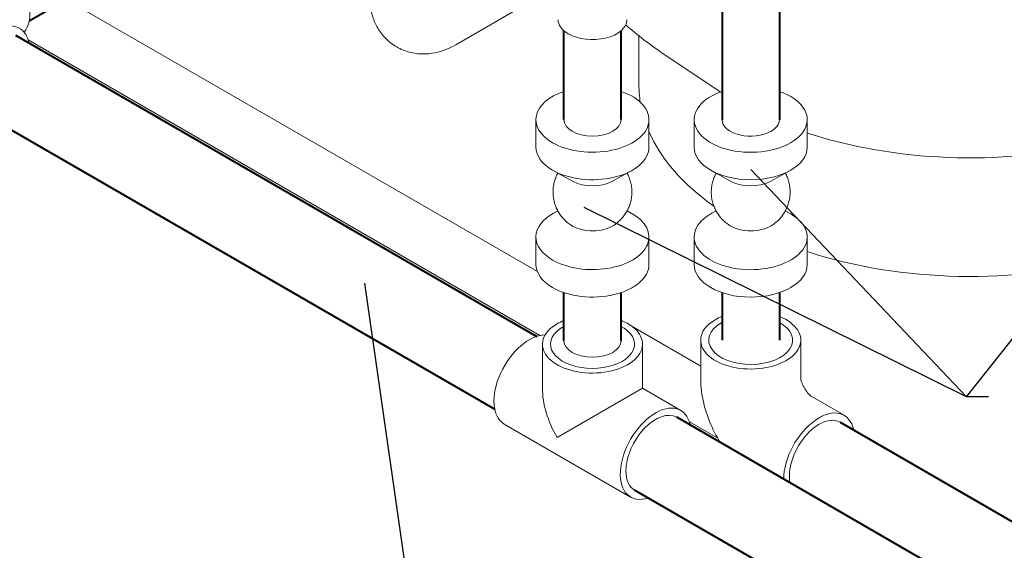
# Model space of a CAD drawing. Extents: x 4114239 to 5838486, y 780458 to 1383318.
# Tile 55 of 231: x 4353138 to 4355716, y 1052300 to 1053688. Entities that reach past the tile are written whole.
import ezdxf

# ---------------------------------------------------------------- set-up
doc = ezdxf.new("R2010")
doc.units = 0
doc.header["$MEASUREMENT"] = 0

msp = doc.modelspace()

# ---------------------------------------------------------------- linework, layer by layer
at = {"linetype": 'Continuous', "lineweight": 40, "extrusion": (5.55112e-17, 0.816497, 0.57735)}
for p, q in [((4353908.2818, 1054114.4735), (4353162.7881, 1053684.0625)), ((4354977.1558, 1053797.7533), (4354977.1558, 1053426.524)), ((4355127.1558, 1053797.7533), (4355127.1558, 1053426.524, 0)), ((4353127.2177, 1053647.3146, 0), (4354491.8033, 1052859.4708)), ((4354562.8366, 1053426.6812), (4354562.8366, 1053659.3058)), ((4354712.8366, 1053426.6812), (4354712.8366, 1053659.3058)), ((4353017.2177, 1053456.789, 0), (4354381.8033, 1052668.9452)), ((4354562.8366, 1052848.3652, 0), (4354562.8366, 1052974.1632)), ((4354712.8366, 1052848.3652), (4354712.8366, 1052974.1632, 0)), ((4354977.1558, 1052974.006), (4354977.1558, 1052849.7425, 0)), ((4355127.1558, 1052974.006), (4355127.1558, 1052849.7425, 0)), ((4356882.3899, 1051479.265), (4354858.2996, 1052647.874)), ((4355286.1952, 1052634.8999, 0), (4356893.9997, 1051706.6336)), ((4356772.3899, 1051288.7394), (4354748.2996, 1052457.3484))]:
    msp.add_line(p, q, dxfattribs=at)
at = {"color": 0, "linetype": 'Continuous', "lineweight": 0, "extrusion": (5.55112e-17, 0.816497, 0.57735)}
for p, q in [((4354542.9841, 1053774.4653), (4354280.024, 1053622.6452)), ((4353260.8518, 1053740.6796), (4354493.4611, 1053029.0323, 0)), ((4354759.4497, 1053517.4613, 0), (4354759.4497, 1053645.8184)), ((4354500.3068, 1052861.7806), (4353160.5367, 1053635.2973, 0)), ((4354969.4635, 1053500.8716), (4354824.3758, 1053598.2394)), ((4354489.8366, 1053426.6812, 0), (4354489.8366, 1053354.8295, 0)), ((4354785.8366, 1053426.6812), (4354785.8366, 1053354.8295)), ((4354904.1558, 1053426.524, 0), (4354904.1558, 1053354.6723, 0)), ((4355200.1558, 1053426.524, 0), (4355200.1558, 1053354.6723, 0)), ((4354587.0058, 1053264.9922), (4354536.1749, 1053292.7304, 0)), ((4354688.6675, 1053264.9922), (4354739.4983, 1053292.7304, 0)), ((4355001.3249, 1053264.835, 0), (4354950.494, 1053292.5732)), ((4355102.9866, 1053264.835), (4355153.8175, 1053292.5732)), ((4354547.2051, 1053187.7967), (4354536.1749, 1053181.7776)), ((4354728.4682, 1053187.7967, 0), (4354739.4983, 1053181.7776, 0)), ((4354961.5242, 1053187.6396), (4354950.494, 1053181.6204, 0)), ((4355142.7873, 1053187.6395), (4355153.8175, 1053181.6204, 0)), ((4354489.8366, 1053119.6785, 0), (4354489.8366, 1053047.8268)), ((4354785.8366, 1053119.6785), (4354785.8366, 1053047.8268, 0)), ((4354904.1558, 1053119.5213), (4354904.1558, 1053047.6696, 0)), ((4355200.1558, 1053119.5213), (4355200.1558, 1053047.6696, 0)), ((4354712.8366, 1052902.3758), (4354721.2311, 1052897.5292, 0)), ((4354738.8631, 1052887.3494), (4354921.1558, 1052782.1027, 0)), ((4354506.8366, 1052723.7742, 0), (4354506.8366, 1052839.2015)), ((4354768.8366, 1052723.7742, 0), (4354768.8366, 1052839.2015)), ((4354921.1558, 1052849.7425, 0), (4354921.1558, 1052750.1299)), ((4355183.1558, 1052849.7425, 0), (4355183.1558, 1052750.1299)), ((4354768.8366, 1052723.7742, 0), (4354545.2056, 1052594.6608, 0)), ((4354768.8366, 1052723.7742, 0), (4354868.7996, 1052666.0606, 0)), ((4355296.6952, 1052653.0864), (4355210.4282, 1052702.8927)), ((4354966.062, 1052592.8767), (4354891.6186, 1052635.8567)), ((4354406.8736, 1052630.2221), (4354737.7996, 1052439.1619, 0))]:
    msp.add_line(p, q, dxfattribs=at)
for q in [(4356050.6078, 1053248.3289), (4354616.169, 1053196.8244)]:
    msp.add_line((4355617.3198, 1052701.6186), q)
at = {"color": 7, "lineweight": 25, "ltscale": 1000}
for points in [[(4355674.9803, 1052701.6186), (4355617.3198, 1052701.6186), (4355052.1558, 1053295.8846)], [(4354114.0499, 1052092.3015), (4354171.7104, 1052092.3015), (4354042.0525, 1052999.1677)]]:
    msp.add_lwpolyline(points, dxfattribs=at)
at = {"color": 0, "linetype": 'Continuous', "lineweight": 0, "extrusion": (2.03185e-17, 7.58296e-17, -1)}
msp.add_ellipse((4353072.2177, 1053758.7887), major_axis=(-65.5, 113.4493), ratio=0.577350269, start_param=0, end_param=2.936473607, dxfattribs=at)
at = {"color": 0, "linetype": 'Continuous', "lineweight": 0, "extrusion": (3.89112e-17, 2.3393e-16, -1)}
for centre, start_param, end_param in [((4353072.2177, 1053552.0518), 5.709109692, 9.998853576), ((4354472.3736, 1052743.6714), 0, 2.817910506), ((4354803.2996, 1052552.6112, 0), 5.709109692, 9.998853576), ((4355231.1952, 1052539.6371), 0.784524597, 3.715668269)]:
    msp.add_ellipse(centre, major_axis=(-65.5, -113.4493), ratio=0.577350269, start_param=start_param, end_param=end_param, dxfattribs=at)
at = {"color": 0, "linetype": 'Continuous', "lineweight": 0, "extrusion": (1.13953e-16, 1.66533e-16, -1)}
for start_param, end_param in [(2.35619449, 3.141592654), (0, 2.35619449)]:
    msp.add_ellipse((4354637.8366, 1053688.0286, 0), major_axis=(90, 0), ratio=0.577350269, start_param=start_param, end_param=end_param, dxfattribs=at)
at = {"color": 0, "linetype": 'Continuous', "lineweight": 0, "extrusion": (-1.91698e-17, 1.66533e-16, -1)}
for centre, start_param, end_param in [((4355627.5238, 1053517.4613), 3.051357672, 3.141592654), ((4355627.5238, 1053827.73, 0), 2.425278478, 2.431143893), ((4355627.5238, 1053517.4613), 2.455625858, 2.894398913), ((4355627.5238, 1053827.73, 0), 1.193388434, 2.085546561), ((4355627.5238, 1053517.4613), 1.127911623, 2.085546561)]:
    msp.add_ellipse(centre, major_axis=(868.0742, 0), ratio=0.577350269, start_param=start_param, end_param=end_param, dxfattribs=at)
at = {"color": 0, "linetype": 'Continuous', "lineweight": 0, "extrusion": (1.38741e-16, 1.11022e-16, -1)}
for centre, major_axis, start_param, end_param in [((4354637.8366, 1053426.6812, 0), (148, 0), 2.35619449, 4.180970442), ((4354637.8366, 1053426.6812, 0), (148, 0), 5.243807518, 8.639379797), ((4354637.8366, 1053354.8295), (148, 0), 2.35619449, 3.141592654), ((4354637.8366, 1053354.8295), (148, 0), 0, 2.35619449), ((4354637.8366, 1053296.0418), (74, 0), 0.813576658, 2.328015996), ((4354637.8366, 1053119.6785), (148, 0), 2.35619449, 3.955169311), ((4354637.8366, 1053119.6785), (148, 0), 5.46960865, 8.639379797), ((4354637.8366, 1053178.4663), (74, 0), 2.35619449, 2.382832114), ((4354637.8366, 1053178.4663), (74, 0), 0.758760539, 2.35619449), ((4354637.8366, 1053047.8268, 0), (148, 0), 2.35619449, 3.141592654), ((4354637.8366, 1053047.8268, 0), (148, 0), 0, 2.35619449)]:
    msp.add_ellipse(centre, major_axis=major_axis, ratio=0.577350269, start_param=start_param, end_param=end_param, dxfattribs=at)
at = {"color": 0, "linetype": 'Continuous', "lineweight": 0, "extrusion": (1.10799e-16, 2.22045e-16, -1)}
for centre, major_axis, start_param, end_param in [((4355052.1558, 1053426.524, 0), (-148, 0), 2.35619449, 7.322563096), ((4355052.1558, 1053426.524, 0), (-148, 0), 2.102214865, 2.35619449), ((4355052.1558, 1053354.6723, 0), (-148, 0), 3.141592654, 6.283185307), ((4355052.1558, 1053295.8846), (-74, 0), 3.955169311, 5.46960865), ((4355052.1558, 1053119.5213), (-148, 0), 2.35619449, 7.096761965), ((4355052.1558, 1053119.5213), (-148, 0), 2.328015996, 2.35619449), ((4355052.1558, 1053178.3091), (-74, 0), 3.900353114, 5.524424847), ((4355052.1558, 1053047.6696), (-148, 0), 3.141592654, 6.283185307)]:
    msp.add_ellipse(centre, major_axis=major_axis, ratio=0.577350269, start_param=start_param, end_param=end_param, dxfattribs=at)
at = {"color": 0, "linetype": 'Continuous', "lineweight": 0, "extrusion": (5.46976e-17, 1.66533e-16, -1)}
for centre, major_axis, start_param, end_param in [((4354637.8366, 1053426.6812, 0), (-75, 0), 3.141592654, 6.283185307), ((4355052.1558, 1053426.524), (75, 0), 0.785398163, 3.141592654), ((4355052.1558, 1053426.524), (75, 0), 0, 0.785398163)]:
    msp.add_ellipse(centre, major_axis=major_axis, ratio=0.577350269, start_param=start_param, end_param=end_param, dxfattribs=at)
at = {"color": 0, "linetype": 'Continuous', "lineweight": 0, "extrusion": (-2.41957e-17, 2.22045e-16, -1)}
for start_param, end_param in [(2.180371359, 7.068583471), (0.785398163, 0.961221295)]:
    msp.add_ellipse((4354637.8366, 1052839.2015, 0), major_axis=(-131, 0), ratio=0.577350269, start_param=start_param, end_param=end_param, dxfattribs=at)
at = {"color": 0, "linetype": 'Continuous', "lineweight": 0, "extrusion": (-6.26308e-17, 1.66533e-16, -1)}
for start_param, end_param in [(2.180371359, 7.068583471), (0.785398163, 0.961221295)]:
    msp.add_ellipse((4355052.1558, 1052849.7425), major_axis=(-131, 0), ratio=0.577350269, start_param=start_param, end_param=end_param, dxfattribs=at)
at = {"color": 0, "linetype": 'Continuous', "lineweight": 0, "extrusion": (7.37285e-17, 2.22045e-16, -1)}
for start_param, end_param in [(2.321041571, 7.068583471), (0.785398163, 0.820551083)]:
    msp.add_ellipse((4355052.1558, 1052849.7425), major_axis=(-110, 0), ratio=0.577350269, start_param=start_param, end_param=end_param, dxfattribs=at)
at = {"color": 0, "linetype": 'Continuous', "lineweight": 0, "extrusion": (-3.72938e-17, 1.66533e-16, -1)}
for start_param, end_param in [(0.785398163, 3.962143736), (5.462634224, 7.068583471)]:
    msp.add_ellipse((4354637.8366, 1052839.2015, 0), major_axis=(110, 0), ratio=0.577350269, start_param=start_param, end_param=end_param, dxfattribs=at)
at = {"color": 0, "linetype": 'Continuous', "lineweight": 0, "extrusion": (8.84359e-17, 2.22045e-16, -1)}
msp.add_ellipse((4354637.8366, 1052848.3652, 0), major_axis=(-75, 0), ratio=0.577350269, start_param=3.141592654, end_param=6.283185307, dxfattribs=at)
at = {"color": 0, "linetype": 'Continuous', "lineweight": 0, "extrusion": (-3.89112e-17, 2.3393e-16, -1)}
msp.add_ellipse((4354637.8366, 1052648.1413, 0), major_axis=(92.631, -160.4416), ratio=0.577350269, start_param=1.570796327, end_param=2.35619449, dxfattribs=at)
at = {"color": 0, "linetype": 'Continuous', "lineweight": 0, "extrusion": (6.29482e-17, 2.20052e-16, -1)}
for centre, major_axis, start_param, end_param in [((4354803.2996, 1052552.6112, 0), (55, 95.2628), 3.926990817, 6.283185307), ((4355231.1952, 1052539.6371), (-55, -95.2628), 0.568266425, 3.141592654), ((4354803.2996, 1052552.6112, 0), (55, 95.2628), 3.141592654, 3.926990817)]:
    msp.add_ellipse(centre, major_axis=major_axis, ratio=0.577350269, start_param=start_param, end_param=end_param, dxfattribs=at)
at = {"color": 0, "linetype": 'Continuous', "lineweight": 0}
for points, knots in [([(4354125.4292, 1053616.7419), (4354114.8476, 1053622.8512, 0), (4354105.1341, 1053630.4258), (4354088.4, 1053647.36), (4354081.3743, 1053656.6885), (4354069.9962, 1053675.9048), (4354065.6224, 1053685.788), (4354059.0092, 1053705.4718, 0), (4354056.7597, 1053715.2812), (4354053.8777, 1053734.6285), (4354053.2443, 1053744.1732), (4354053.2443, 1053753.5765, 0)], [2.3561944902, 2.3561944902, 2.3561944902, 2.3561944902, 2.5132741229, 2.5132741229, 2.6703537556, 2.6703537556, 2.8274333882, 2.8274333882, 2.9845130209, 2.9845130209, 3.1415926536, 3.1415926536, 3.1415926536, 3.1415926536]), ([(4354280.024, 1053622.6452), (4354271.8805, 1053617.9436), (4354263.2978, 1053613.7197), (4354245.1015, 1053606.542), (4354235.4816, 1053603.5855), (4354215.1283, 1053599.4707), (4354204.3824, 1053598.3169, 0), (4354182.0515, 1053598.5625), (4354170.4599, 1053599.9827), (4354147.4274, 1053606.0077, 0), (4354136.0109, 1053610.6326), (4354125.4292, 1053616.7419)], [1.5707963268, 1.5707963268, 1.5707963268, 1.5707963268, 1.7278759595, 1.7278759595, 1.8849555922, 1.8849555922, 2.0420352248, 2.0420352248, 2.1991148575, 2.1991148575, 2.3561944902, 2.3561944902, 2.3561944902, 2.3561944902]), ([(4354547.2051, 1053286.7113), (4354545.5756, 1053283.7251), (4354544.0923, 1053280.6556, 0), (4354541.0949, 1053273.5797, 0), (4354539.6669, 1053269.522), (4354537.3307, 1053261.2767), (4354536.418, 1053257.0731), (4354535.1246, 1053248.6013), (4354534.7413, 1053244.3169), (4354534.5106, 1053235.7501, 0), (4354534.6627, 1053231.4512, 0), (4354535.4983, 1053222.9221), (4354536.1835, 1053218.6755), (4354538.0725, 1053210.3163), (4354539.2801, 1053206.1877), (4354542.1932, 1053198.1281), (4354543.9044, 1053194.1816), (4354547.7965, 1053186.5465, 0), (4354549.9849, 1053182.8432), (4354554.7956, 1053175.7509, 0), (4354557.4272, 1053172.3482), (4354563.0819, 1053165.9087), (4354566.116, 1053162.8594), (4354572.5271, 1053157.1724, 0), (4354575.9165, 1053154.5238, 0), (4354580.9844, 1053151.0491, 0), (4354582.5472, 1053150.0385, 0), (4354584.1356, 1053149.0712, 0)], [27.046087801, 27.046087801, 27.046087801, 27.046087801, 32.145621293, 32.145621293, 38.573055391, 38.573055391, 45.000485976, 45.000485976, 51.427914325, 51.427914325, 57.855341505, 57.855341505, 64.282768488, 64.282768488, 70.7101962, 70.7101962, 77.13762566, 77.13762566, 83.565058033, 83.565058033, 89.992494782, 89.992494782, 96.419937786, 96.419937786, 102.847389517, 102.847389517, 105.636964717, 105.636964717, 105.636964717, 105.636964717]), ([(4354691.5376, 1053149.0712), (4354695.2022, 1053151.3028, 0), (4354698.7342, 1053153.768, 0), (4354705.4467, 1053159.1049), (4354708.6405, 1053161.9864, 0), (4354714.6339, 1053168.112), (4354717.4449, 1053171.3681), (4354722.6306, 1053178.191), (4354725.0152, 1053181.7711, 0), (4354729.3129, 1053189.1855), (4354731.2342, 1053193.0342), (4354734.5771, 1053200.9252), (4354736.0052, 1053204.9828), (4354738.3417, 1053213.2281, 0), (4354739.2545, 1053217.4317), (4354740.5483, 1053225.9034, 0), (4354740.9317, 1053230.1878), (4354741.1627, 1053238.7546), (4354741.0107, 1053243.0535, 0), (4354740.1754, 1053251.5826), (4354739.4904, 1053255.8293), (4354737.6016, 1053264.1884), (4354736.3942, 1053268.3171), (4354733.4813, 1053276.3768), (4354731.7702, 1053280.3234), (4354729.3845, 1053285.0038), (4354728.9324, 1053285.8607, 0), (4354728.4682, 1053286.7113)], [0, 0, 0, 0, 6.4358306, 6.4358306, 12.863278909, 12.863278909, 19.290735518, 19.290735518, 25.71818204, 25.71818204, 32.145621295, 32.145621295, 38.573055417, 38.573055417, 45.000486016, 45.000486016, 51.427914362, 51.427914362, 57.855341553, 57.855341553, 64.282768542, 64.282768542, 70.710196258, 70.710196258, 77.137625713, 77.137625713, 78.590201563, 78.590201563, 78.590201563, 78.590201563]), ([(4354961.5242, 1053286.5541), (4354959.8948, 1053283.5679), (4354958.4115, 1053280.4984), (4354955.4141, 1053273.4225), (4354953.9861, 1053269.3648, 0), (4354951.6499, 1053261.1195, 0), (4354950.7372, 1053256.9159, 0), (4354949.4437, 1053248.4441, 0), (4354949.0604, 1053244.1597, 0), (4354948.8297, 1053235.5929, 0), (4354948.9819, 1053231.294, 0), (4354949.8175, 1053222.7649, 0), (4354950.5026, 1053218.5183), (4354952.3917, 1053210.1591), (4354953.5992, 1053206.0305), (4354956.5123, 1053197.971), (4354958.2236, 1053194.0244), (4354962.1156, 1053186.3893), (4354964.304, 1053182.686, 0), (4354969.1147, 1053175.5937), (4354971.7463, 1053172.191), (4354977.4011, 1053165.7515), (4354980.4351, 1053162.7022), (4354986.8462, 1053157.0152), (4354990.2357, 1053154.3666), (4354995.3036, 1053150.8919), (4354996.8664, 1053149.8813), (4354998.4547, 1053148.9141, 0)], [27.046085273, 27.046085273, 27.046085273, 27.046085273, 32.145621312, 32.145621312, 38.573055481, 38.573055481, 45.000486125, 45.000486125, 51.427914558, 51.427914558, 57.85534182, 57.85534182, 64.282768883, 64.282768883, 70.710196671, 70.710196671, 77.137626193, 77.137626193, 83.565058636, 83.565058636, 89.992495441, 89.992495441, 96.41993849, 96.41993849, 102.847390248, 102.847390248, 105.636958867, 105.636958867, 105.636958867, 105.636958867]), ([(4355105.8568, 1053148.9141), (4355109.5213, 1053151.1456, 0), (4355113.0533, 1053153.6108), (4355119.7658, 1053158.9477), (4355122.9597, 1053161.8292, 0), (4355128.953, 1053167.9548), (4355131.7641, 1053171.2109), (4355136.9497, 1053178.0338), (4355139.3344, 1053181.6139), (4355143.632, 1053189.0284), (4355145.5533, 1053192.877), (4355148.8963, 1053200.768), (4355150.3244, 1053204.8256), (4355152.6608, 1053213.0709), (4355153.5737, 1053217.2745), (4355154.8674, 1053225.7462), (4355155.2508, 1053230.0306), (4355155.4818, 1053238.5974), (4355155.3299, 1053242.8963), (4355154.4945, 1053251.4254), (4355153.8095, 1053255.6721), (4355151.9207, 1053264.0313, 0), (4355150.7133, 1053268.1599, 0), (4355147.8005, 1053276.2196), (4355146.0894, 1053280.1662), (4355143.7037, 1053284.8466, 0), (4355143.2515, 1053285.7035), (4355142.7873, 1053286.5541)], [0, 0, 0, 0, 6.435830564, 6.435830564, 12.863278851, 12.863278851, 19.290735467, 19.290735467, 25.718182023, 25.718182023, 32.145621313, 32.145621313, 38.573055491, 38.573055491, 45.000486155, 45.000486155, 51.42791459, 51.42791459, 57.855341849, 57.855341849, 64.282768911, 64.282768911, 70.710196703, 70.710196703, 77.137626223, 77.137626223, 78.590198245, 78.590198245, 78.590198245, 78.590198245]), ([(4354972.7416, 1052581.8009), (4354964.6231, 1052594.7283, 0), (4354957.3328, 1052608.1672), (4354941.8466, 1052641.7206), (4354934.5358, 1052662.2586), (4354924.2111, 1052704.9114, 0), (4354921.1558, 1052727.0315), (4354921.1558, 1052750.1299)], [5.4334831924, 5.4334831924, 5.4334831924, 5.4334831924, 5.6548667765, 5.6548667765, 5.9690260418, 5.9690260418, 6.2831853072, 6.2831853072, 6.2831853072, 6.2831853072]), ([(4355210.5074, 1052702.847, 0), (4355210.4273, 1052702.8987), (4355210.1657, 1052703.0729), (4355209.1552, 1052703.8348, 0), (4355208.2231, 1052704.5937), (4355205.9794, 1052706.6731), (4355204.6664, 1052707.9948), (4355201.8237, 1052711.167), (4355200.2874, 1052713.0361), (4355197.1633, 1052717.227, 0), (4355195.5763, 1052719.5653), (4355192.5502, 1052724.4993), (4355191.1161, 1052727.0999, 0), (4355188.5793, 1052732.2423), (4355187.4745, 1052734.7844, 0), (4355185.6843, 1052739.4709), (4355184.9853, 1052741.6264), (4355183.9713, 1052745.2938), (4355183.6406, 1052746.8304), (4355183.2465, 1052749.1102, 0), (4355183.1777, 1052749.8713), (4355183.1581, 1052750.1766), (4355183.1567, 1052750.203, 0), (4355183.1558, 1052750.2214)], [4.771300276, 4.771300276, 4.771300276, 4.771300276, 4.864201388, 4.864201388, 5.006275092, 5.006275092, 5.148820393, 5.148820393, 5.296986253, 5.296986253, 5.451818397, 5.451818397, 5.610596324, 5.610596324, 5.76822566, 5.76822566, 5.920087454, 5.920087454, 6.064996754, 6.064996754, 6.20637151, 6.20637151, 6.224274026, 6.224274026, 6.224274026, 6.224274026])]:
    msp.add_open_spline(points, degree=3, knots=knots, dxfattribs=at)
msp.add_open_spline([(4354824.3758, 1053598.2394), (4354789.5335, 1053621.6219), (4354756.2582, 1053647.1036), (4354724.924, 1053674.9164, 0)], degree=3, dxfattribs=at)

doc.saveas('drawing.dxf')
